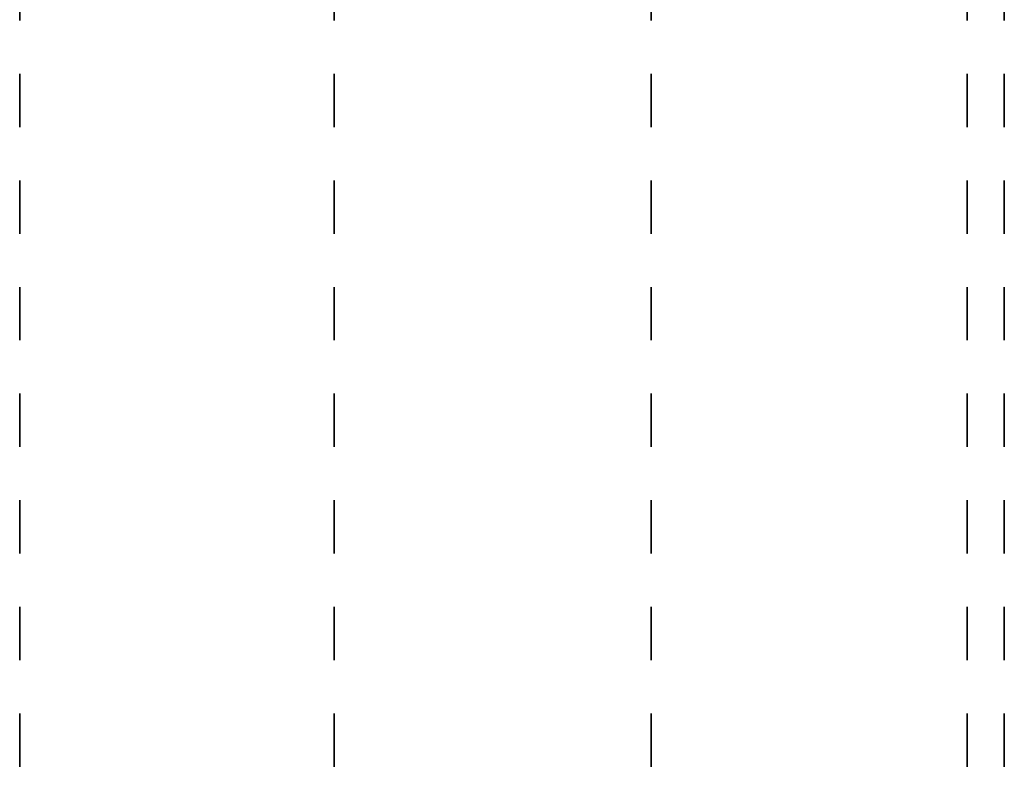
# Model space of a CAD drawing. Header units: metres. Extents: x -3.6 to 84.5, y -11 to 16.8.
# Tile 49 of 124: x 16.4 to 18.3, y 1.3 to 2.7. Entities that reach past the tile are written whole.
import ezdxf

# ---------------------------------------------------------------- set-up
doc = ezdxf.new("R2010")
doc.units = ezdxf.units.M
doc.header["$MEASUREMENT"] = 0
doc.linetypes.add('Achse', pattern=[0.2, 0.1, -0.05, 0, -0.05])
doc.layers.add('155 - Bemaßung_ Beschriftung.Ausbau - Deckenelemente', color=7, linetype='Continuous')

msp = doc.modelspace()

# ---------------------------------------------------------------- linework, layer by layer
at = {"layer": '155 - Bemaßung_ Beschriftung.Ausbau - Deckenelemente', "color": 7, "linetype": 'Achse', "lineweight": 35}
for p, q in [((16.409, 5.19), (16.409, 0.71)), ((16.999, 5.19), (16.999, 0.71)), ((17.594, 5.19), (17.594, 0.71)), ((18.187, 5.19), (18.187, 0.71)), ((18.257, 5.19), (18.257, 0.71))]:
    msp.add_line(p, q, dxfattribs=at)

doc.saveas('drawing.dxf')
